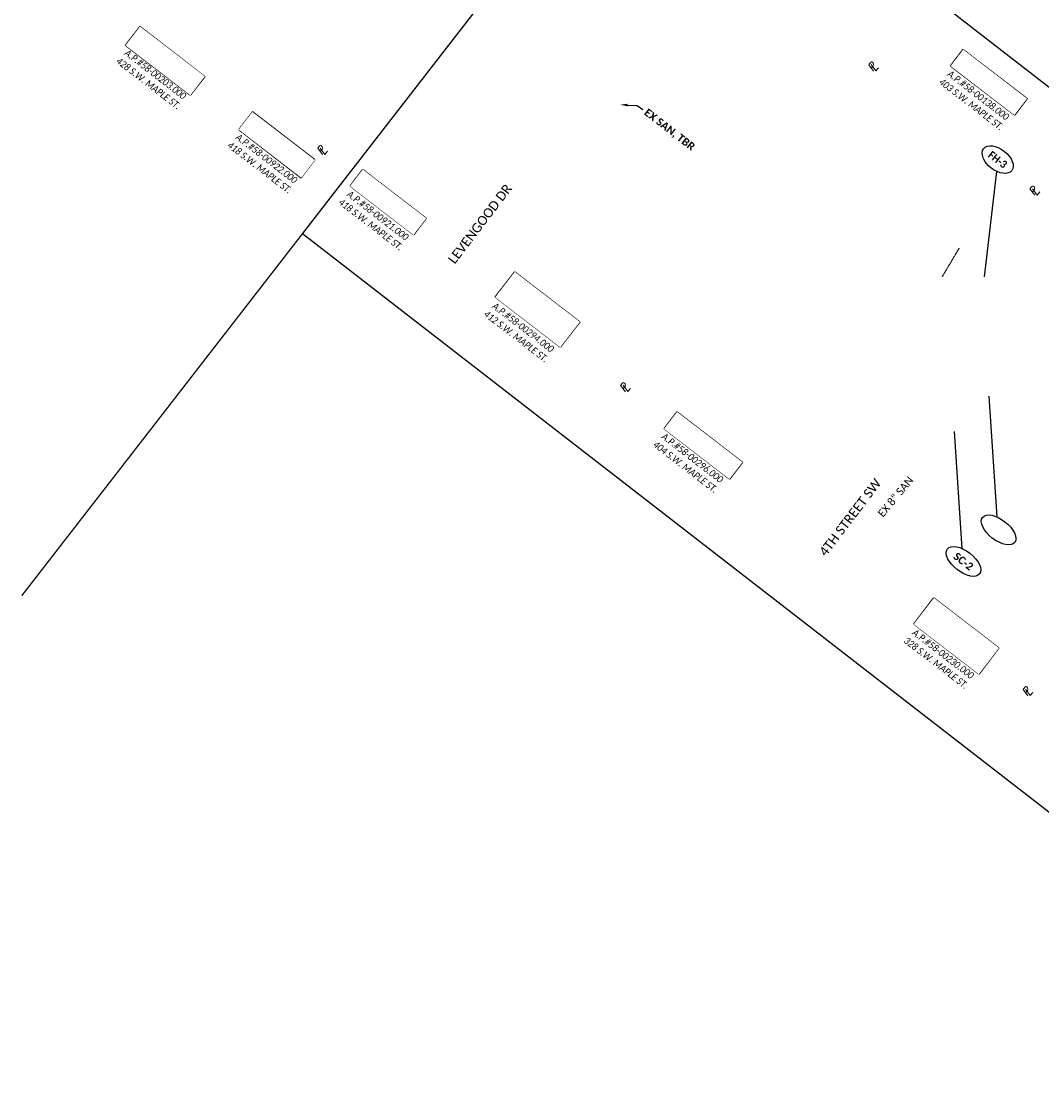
# Model space of a CAD drawing. Header units: feet. Extents: x 2204748 to 2209851, y 304262 to 307692.
# Tile 3 of 9: x 2205910 to 2206281, y 305921 to 306305. Entities that reach past the tile are written whole.
import ezdxf
from ezdxf import colors
from ezdxf.entities.mleader import LeaderData, LeaderLine
from ezdxf.math import Vec2, Vec3

# ---------------------------------------------------------------- set-up
doc = ezdxf.new("R2010")
doc.units = ezdxf.units.FT
doc.header["$MEASUREMENT"] = 0
doc.set_wipeout_variables(frame=1)
doc.linetypes.add('OhDOT_USTN5', pattern=[0.11, 0.055, -0.055])
doc.linetypes.add('setbackex', pattern=[1.4, 1.3, -0.1])
for name, color, linetype in [('0_Text+_Line_Mask', 9, 'Continuous'), ('DR_X_Storm_Sewer', 151, 'OhDOT_USTN5'), ('DV_X_Owner_Labels', 7, 'setbackex'), ('DV_X_Text', 7, 'Continuous'), ('RW_X_Text', 7, 'Continuous'), ('UT_P_Sanitary_Text', 7, 'Continuous'), ('UT_P_Water_Text', 7, 'Continuous')]:
    doc.layers.add(name, color=color, linetype=linetype)
doc.layers.add('SH_VPort', color=5, linetype='Continuous', plot=False)
doc.styles.add('Simplex Normal (0.14)', font='calibri.ttf', dxfattribs={"height": 0.14})
doc.styles.add('Slanted Normal (0.125) Font 31', font='calibrii.ttf', dxfattribs={"width": 0.9, "height": 0.125})
doc.styles.add('Slanted-Sub Title', font='calibriz.ttf', dxfattribs={"height": 0.17})
doc.styles.add('Straight Normal (0.14) Font 30', font='calibrib.ttf', dxfattribs={"height": 0.14})
doc.styles.add('Straight-Normal', font='calibrib.ttf', dxfattribs={"height": 0.14})

# ---------------------------------------------------------------- blocks, each defined once
blk = doc.blocks.new('PL')
at = {"layer": 'DV_X_Text', "char_height": 0.14, "attachment_point": 1, "style": 'Simplex Normal (0.14)'}
for s, insert, width in [('{\\Fsimplex|c0;\\Q15;P}', (-0.028, 0.106), 0.15221), ('{\\Fsimplex|c0;\\Q15;L}', (0.002, 0.072), 0.05119)]:
    blk.add_mtext(s, dxfattribs=dict(at, insert=insert, width=width))

msp = doc.modelspace()

# ---------------------------------------------------------------- linework, layer by layer
at = {"layer": '0_Text+_Line_Mask'}
for points in [[(2205952.9, 306302.53), (2205976.48, 306284.39), (2205971.2, 306277.52), (2205947.62, 306295.66)], [(2206252.62, 306294.13), (2206275.83, 306276.28), (2206271.23, 306270.29), (2206248.02, 306288.14)], [(2206016.56, 306253.93), (2205993.8, 306271.44), (2205988.83, 306264.99), (2206011.6, 306247.47)], [(2206034, 306250.48), (2206057.11, 306232.7), (2206052.45, 306226.63), (2206029.34, 306244.41)], [(2206089.33, 306213.19), (2206113.02, 306194.97), (2206105.89, 306185.71), (2206082.21, 306203.93)], [(2206148.43, 306162.18), (2206172.23, 306143.88), (2206167.48, 306137.7), (2206143.68, 306156.01)], [(2206241.94, 306094.43), (2206265.62, 306076.21), (2206258.28, 306066.66), (2206234.59, 306084.88)]]:
    msp.add_lwpolyline(points, close=True, dxfattribs=at)
at = {"layer": 'DR_X_Storm_Sewer'}
msp.add_line((2206245.01, 306211.43), (2206251.14, 306221.78), dxfattribs=at)
at = {"layer": 'SH_VPort', "color": 12, "const_width": 0.5}
msp.add_lwpolyline([(2205909.83, 306095.24), (2206254.63, 306540.07)], dxfattribs=at)
at = {"layer": 'SH_VPort', "elevation": -658.73}
msp.add_lwpolyline([(2206139.94, 306392.1), (2206535.12, 306085.79), (2206407.18, 305920.73), (2206012, 306227.05)], close=True, dxfattribs=at)
at = {"layer": 'UT_P_Sanitary_Text'}
for points in [[(2206261.98, 306167.92), (2206264.87, 306123.93)], [(2206249.27, 306155.07), (2206252.07, 306112.47)]]:
    msp.add_lwpolyline(points, dxfattribs=at)
for centre in [(2206265.49, 306119.21), (2206252.69, 306107.74)]:
    msp.add_ellipse(centre, major_axis=(-5.87, 4.55), ratio=0.506976, dxfattribs=at)
at = {"layer": 'UT_P_Water_Text'}
msp.add_lwpolyline([(2206260.34, 306211.42), (2206264.88, 306249.73)], dxfattribs=at)
msp.add_ellipse((2206265.16, 306254.06), major_axis=(-5.13, 3.98), ratio=0.596932, dxfattribs=at)

# ---------------------------------------------------------------- block references
at = {"layer": 'DV_X_Text'}
for p, xscale, yscale, zscale, rotation in [((2206219.45, 306286.79), 20.00000000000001, 20.00000000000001, 20.00000000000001, 52.27134078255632), ((2206018.84, 306256.39), 20, 20, 20, 52.05374971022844), ((2206278.17, 306241.59), 20.00000000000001, 20.00000000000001, 20.00000000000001, 52.27134078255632), ((2206129.13, 306169.99), 20, 20, 20, 52.05011112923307), ((2206275.63, 306059.31), 20, 20, 20, 52.0354245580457)]:
    msp.add_blockref('PL', p, dxfattribs=dict(at, xscale=xscale, yscale=yscale, zscale=zscale, rotation=rotation))

# ---------------------------------------------------------------- texts
at = {"layer": 'DV_X_Owner_Labels', "char_height": 2.5, "width": 97.223, "attachment_point": 2, "rotation": 322.431, "style": 'Slanted Normal (0.125) Font 31'}
for s, insert in [('MARK P. CARRON\\PO.R. 1302, PG. 2673\\PA.P.#58-00203.000\\P428 S.W. MAPLE ST.', (2205964.34, 306292.73)), ('RONALD H. ECKERT\\PMARY M. ECKERT\\PA.P.#58-00138.000\\P403 S.W. MAPLE ST.', (2206263.94, 306285.11)), ('VIRGINIA K. BAAB\\PO.R. 1053, PG. 1759\\PA.P.#58-00922.000\\P418 S.W. MAPLE ST.', (2206004.83, 306262.07)), ('VIRGINIA K. BAAB\\PO.R. 1053, PG. 1759\\PA.P.#58-00921.000\\P418 S.W. MAPLE ST.', (2206045.31, 306241.33)), ('EMILY PARSONS\\PTHOMAS PARSONS\\PO.R. 1565, PG. 2473\\PA.P.#58-00294.000\\P412 S.W. MAPLE ST.', (2206100.75, 306203.87)), ('RICHARD T. KASER\\PO.R. 1440, PG. 1855\\PA.P.#58-00296.000\\P404 S.W. MAPLE ST.', (2206159.85, 306153.05)), ('LARRY J. MILLER\\PCAROL J. MILLER\\PO.R. 1022, PG. 1829\\PA.P.#58-00230.000\\P328 S.W. MAPLE ST.', (2206253.67, 306084.95))]:
    msp.add_mtext(s, dxfattribs=dict(at, insert=insert))
at = {"layer": 'RW_X_Text', "style": 'Slanted-Sub Title'}
for s, p in [('LEVENGOOD DR', (2206067.46, 306215.8)), ('4TH STREET SW', (2206202.55, 306109.33))]:
    msp.add_text(s, height=3.4, rotation=52.7517, dxfattribs=at).set_placement(p)
at = {"layer": 'UT_P_Sanitary_Text', "insert": (2206221.25, 306125.39, -658.73), "char_height": 2.8, "attachment_point": 1, "rotation": 50.2914, "style": 'Straight Normal (0.14) Font 30'}
msp.add_mtext('{\\fCalibri|b0|i0|c0|p34;EX 8" SAN}', dxfattribs=at)
at = {"layer": 'UT_P_Water_Text', "insert": (2206265.16, 306254.06), "char_height": 2.8, "width": 13.0687, "attachment_point": 5, "rotation": 322.2559, "style": 'Straight-Normal'}
msp.add_mtext('{\\W0.9;FH-3}', dxfattribs=at)
at = {"layer": 'UT_P_Water_Text', "insert": (2206252.69, 306107.74), "char_height": 2.8, "attachment_point": 5, "rotation": 322.22, "style": 'Straight Normal (0.14) Font 30'}
msp.add_mtext('SC-2', dxfattribs=at)

# ---------------------------------------------------------------- leaders
at = {"layer": 'UT_P_Sanitary_Text'}
ml = msp.add_multileader_mtext('Standard', dxfattribs=at)
ml.set_content('EX SAN, TBR', color=256, style='Straight Normal (0.14) Font 30')
ml.set_leader_properties(color=256, linetype='Continuous', lineweight=-1)
ml.build(insert=Vec2(0, 0))
ml.multileader.update_dxf_attribs({"text_right_attachment_type": 3, "dogleg_length": 0.125, "arrow_head_size": 2.8})
ctx = ml.context
ctx.base_point, ctx.char_height, ctx.arrow_head_size, ctx.landing_gap_size, ctx.plane_origin, ctx.plane_x_axis, ctx.plane_y_axis = Vec3(2206135.91, 306272.28, -658.73), 2.8, 2.8, 1.2, Vec3(2206226.91, 306197.04, -658.73), Vec3(0.790369, -0.612631), Vec3(0.612631, 0.790369)
ctx.right_attachment = 3
notes = []
notes.append((ctx, [(1, (1, 1, 0), (2206133.94, 306273.81, -658.73), (0.790369, -0.612631), 2.5, [(0, [(2206127.63, 306274.06, -658.73)], 0, [])])]))
ctx.mtext.insert, ctx.mtext.text_direction, ctx.mtext.rotation, ctx.mtext.flow_direction = Vec3(2206137.91, 306272.9, -658.73), Vec3(0.790369, -0.612631), 5.6238, 5
for ctx, leaders in notes:
    for number, flags, end, landing, length, lines in leaders:
        leader = LeaderData()
        leader.index, (leader.has_last_leader_line, leader.has_dogleg_vector, leader.attachment_direction) = number, flags
        leader.last_leader_point, leader.dogleg_vector, leader.dogleg_length = Vec3(end), Vec3(landing), length
        for number, points, colour, breaks in lines:
            line = LeaderLine()
            line.index, line.vertices, line.color, line.breaks = number, Vec3.list(points), colors.encode_raw_color(colour), breaks
            leader.lines.append(line)
        ctx.leaders.append(leader)

# ---------------------------------------------------------------- next in the draw order: wipeouts: each hides what was drawn before it
for points in [[(2205952.9, 306302.53), (2205976.48, 306284.39), (2205971.2, 306277.52), (2205947.62, 306295.66)], [(2206252.62, 306294.13), (2206275.83, 306276.28), (2206271.23, 306270.29), (2206248.02, 306288.14)], [(2206016.56, 306253.93), (2205993.8, 306271.44), (2205988.83, 306264.99), (2206011.6, 306247.47)], [(2206034, 306250.48), (2206057.11, 306232.7), (2206052.45, 306226.63), (2206029.34, 306244.41)], [(2206089.33, 306213.19), (2206113.02, 306194.97), (2206105.89, 306185.71), (2206082.21, 306203.93)], [(2206148.43, 306162.18), (2206172.23, 306143.88), (2206167.48, 306137.7), (2206143.68, 306156.01)], [(2206241.94, 306094.43), (2206265.62, 306076.21), (2206258.28, 306066.66), (2206234.59, 306084.88)]]:
    msp.add_wipeout(points).dxf.layer = '0_Text+_Line_Mask'

doc.saveas('drawing.dxf')
